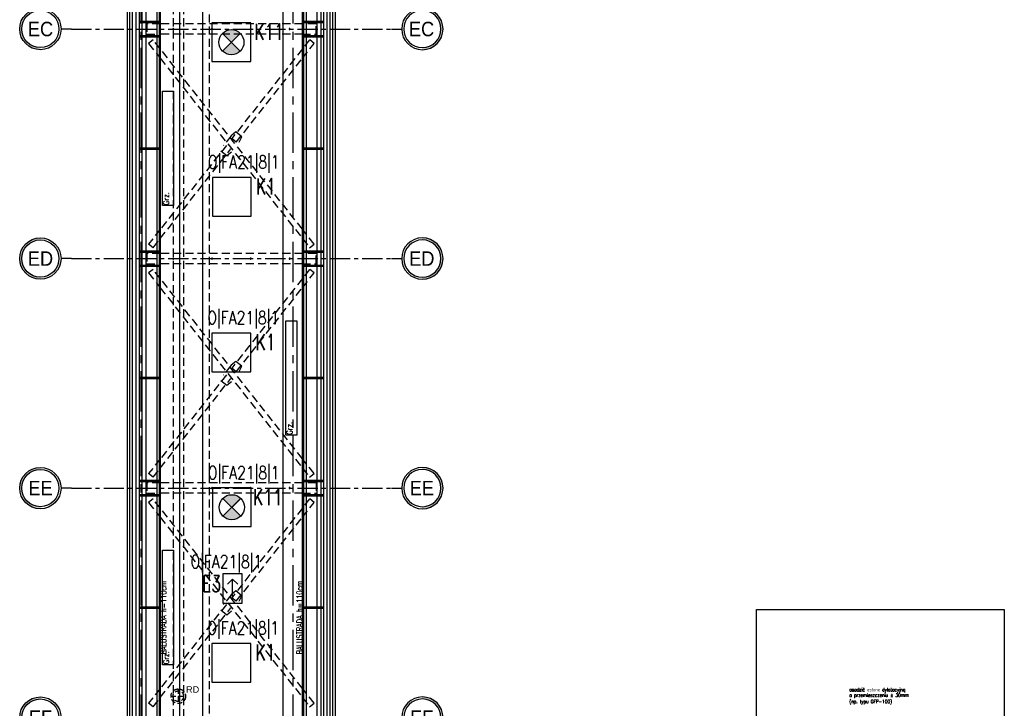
# Model space of a CAD drawing. Extents: x 41755 to 123924, y -112333 to 86187.
# Tile 90 of 256: x 100333 to 101857, y -58120 to -57055. Entities that reach past the tile are written whole.
import ezdxf
from ezdxf.enums import TextEntityAlignment as Align

# ---------------------------------------------------------------- set-up
doc = ezdxf.new("R2010")
doc.units = 0
doc.header["$LTSCALE"] = 50
doc.linetypes.add('CENTER', pattern=[2, 1.25, -0.25, 0.25, -0.25])
doc.linetypes.add('DASHED', pattern=[0.75, 0.5, -0.25])
doc.layers.get('0').update_dxf_attribs({"color": 101, "linetype": 'CONTINUOUS'})
for name, color, linetype in [('Det-metal', 141, 'CONTINUOUS'), ('E-90', 6, 'CONTINUOUS'), ('E35', 6, 'CONTINUOUS'), ('E50', 3, 'CONTINUOUS'), ('Fas-balustrada-widok', 114, 'CONTINUOUS'), ('Ins-co', 2, 'CONTINUOUS'), ('Ins-wod', 4, 'CONTINUOUS'), ('Os-osie', 14, 'CENTER'), ('Os-osie glowne', 1, 'CENTER'), ('Os-osie-opis', 16, 'CONTINUOUS'), ('Pos-widok', 121, 'CONTINUOUS'), ('Sc-systemowe', 150, 'CONTINUOUS'), ('Sch-opis', 51, 'CONTINUOUS'), ('W-idok', 8, 'CONTINUOUS')]:
    doc.layers.add(name, color=color, linetype=linetype)
doc.styles.add('dwg_opis duży', font='ARIAL.TTF', dxfattribs={"width": 0.9})
doc.styles.add('ROMANS', font='romans', dxfattribs={"width": 0.85})
doc.styles.add('tkd_1txt022', font='simplex.shx', dxfattribs={"width": 0.75, "height": 22})
doc.styles.add('TYTUL2', font='ARIAL.TTF')

# ---------------------------------------------------------------- blocks, each defined once
blk = doc.blocks.new('_GFKJGKJ')
at = {"linetype": 'DASHED', "ltscale": 0.3}
for p, q in [((-11.2, 0), (11.3, 0)), ((0, 11.3), (0, -11.2))]:
    blk.add_line(p, q, dxfattribs=at)
for radius in [11.3, 8.25]:
    blk.add_circle((0, 0), radius, dxfattribs=at)
blk = doc.blocks.new('_opis_osi')
blk.add_hatch(color=256).paths.add_polyline_path([(32, -32), (28.8, -32, -1), (-28.8, -32), (-32, -32, 1)])
for radius in [32, 28.8]:
    blk.add_circle((0, -32), radius)
at = {"style": 'dwg_opis duży', "width": 0.9}
blk.add_attdef('AXNAMEV', text='', height=22.4, rotation=90, dxfattribs=at).set_placement((0, -32), align=Align.MIDDLE_CENTER)
blk = doc.blocks.new('kier')
at = {"layer": 'E35', "ltscale": 0.2}
for p, q in [((7.8, 15), (15.9, 23.1)), ((37.6, 15), (7.8, 15)), ((7.8, 15), (15.9, 6.9))]:
    blk.add_line(p, q, dxfattribs=at)
blk.add_lwpolyline([(0, 30), (45, 30), (45, 0), (0, 0)], close=True, dxfattribs=at)

msp = doc.modelspace()

# ---------------------------------------------------------------- hatches: boundary and pattern name
at = {"layer": 'E35'}
h = msp.add_hatch(color=256, dxfattribs=at)
edge = h.paths.add_edge_path()
edge.add_line((100660.966, -57089.964), (100674.712, -57076.218))
edge.add_ellipse((100660.966, -57089.964), major_axis=(13.746, 13.746), ratio=1, start_angle=360, end_angle=450)
edge.add_line((100647.22, -57076.218), (100660.966, -57089.964))
edge = h.paths.add_edge_path()
edge.add_line((100674.712, -57103.71), (100660.966, -57089.964))
edge.add_line((100660.966, -57089.964), (100647.22, -57103.71))
edge.add_ellipse((100660.966, -57089.964), major_axis=(-13.746, 13.746), ratio=1, start_angle=90, end_angle=180)
h = msp.add_hatch(color=256, dxfattribs=at)
edge = h.paths.add_edge_path()
edge.add_line((100661.684, -57809.166), (100675.43, -57795.42))
edge.add_ellipse((100661.684, -57809.166), major_axis=(13.746, 13.746), ratio=1, start_angle=360, end_angle=450)
edge.add_line((100647.938, -57795.42), (100661.684, -57809.166))
edge = h.paths.add_edge_path()
edge.add_line((100675.43, -57822.912), (100661.684, -57809.166))
edge.add_line((100661.684, -57809.166), (100647.938, -57822.912))
edge.add_ellipse((100661.684, -57809.166), major_axis=(-13.746, 13.746), ratio=1, start_angle=90, end_angle=180)

# ---------------------------------------------------------------- linework, layer by layer
msp.add_lwpolyline([(101473.399, -57967.166), (101857, -57967.166), (101857, -58225.976), (101473.399, -58225.976)], close=True)
at = {"layer": 'Det-metal', "ltscale": 0.5}
for p, q in [((100512.966, -56539.031), (100512.966, -58310.031)), ((100528.966, -58310.031), (100528.966, -56539.031)), ((100792.966, -56539.031), (100792.966, -58310.031)), ((100808.966, -58310.031), (100808.966, -56539.031))]:
    msp.add_line(p, q, dxfattribs=at)
at = {"layer": 'Det-metal', "linetype": 'DASHED', "ltscale": 0.5}
for p, q in [((100550.966, -57061.531), (100529.966, -57061.531)), ((100529.966, -57061.531), (100529.966, -57077.531)), ((100770.966, -57061.531), (100550.966, -57061.531)), ((100570.186, -57069.353), (100570.166, -57069.531)), ((100570.166, -57069.531), (100570.186, -57069.709)), ((100570.245, -57069.183), (100570.186, -57069.353)), ((100570.186, -57069.709), (100570.245, -57069.878)), ((100570.341, -57069.032), (100570.245, -57069.183)), ((100570.245, -57069.878), (100570.341, -57070.029)), ((100570.467, -57068.905), (100570.341, -57069.032)), ((100570.341, -57070.029), (100570.467, -57070.156)), ((100570.619, -57068.81), (100570.467, -57068.905)), ((100570.467, -57070.156), (100570.619, -57070.251)), ((100570.788, -57068.751), (100570.619, -57068.81)), ((100570.619, -57070.251), (100570.788, -57070.311)), ((100570.966, -57068.731), (100570.788, -57068.751)), ((100570.788, -57070.311), (100570.966, -57070.331)), ((100571.144, -57068.751), (100570.966, -57068.731)), ((100570.966, -57070.331), (100571.144, -57070.311)), ((100571.313, -57068.81), (100571.144, -57068.751)), ((100571.144, -57070.311), (100571.313, -57070.251)), ((100571.465, -57068.905), (100571.313, -57068.81)), ((100571.313, -57070.251), (100571.465, -57070.156)), ((100571.591, -57069.032), (100571.465, -57068.905)), ((100571.465, -57070.156), (100571.591, -57070.029)), ((100571.687, -57069.183), (100571.591, -57069.032)), ((100571.591, -57070.029), (100571.687, -57069.878)), ((100571.746, -57069.353), (100571.687, -57069.183)), ((100571.687, -57069.878), (100571.746, -57069.709)), ((100571.766, -57069.531), (100571.746, -57069.353)), ((100571.746, -57069.709), (100571.766, -57069.531)), ((100630.186, -57069.353), (100630.166, -57069.531)), ((100630.166, -57069.531), (100630.186, -57069.709)), ((100630.245, -57069.183), (100630.186, -57069.353)), ((100630.186, -57069.709), (100630.245, -57069.878)), ((100630.341, -57069.032), (100630.245, -57069.183)), ((100630.245, -57069.878), (100630.341, -57070.029)), ((100630.467, -57068.905), (100630.341, -57069.032)), ((100630.341, -57070.029), (100630.467, -57070.156)), ((100630.619, -57068.81), (100630.467, -57068.905)), ((100630.467, -57070.156), (100630.619, -57070.251)), ((100630.788, -57068.751), (100630.619, -57068.81)), ((100630.619, -57070.251), (100630.788, -57070.311)), ((100630.966, -57068.731), (100630.788, -57068.751)), ((100630.788, -57070.311), (100630.966, -57070.331)), ((100631.144, -57068.751), (100630.966, -57068.731)), ((100630.966, -57070.331), (100631.144, -57070.311)), ((100631.313, -57068.81), (100631.144, -57068.751)), ((100631.144, -57070.311), (100631.313, -57070.251)), ((100631.465, -57068.905), (100631.313, -57068.81)), ((100631.313, -57070.251), (100631.465, -57070.156)), ((100631.591, -57069.032), (100631.465, -57068.905)), ((100631.465, -57070.156), (100631.591, -57070.029)), ((100631.687, -57069.183), (100631.591, -57069.032)), ((100631.591, -57070.029), (100631.687, -57069.878)), ((100631.746, -57069.353), (100631.687, -57069.183)), ((100631.687, -57069.878), (100631.746, -57069.709)), ((100631.766, -57069.531), (100631.746, -57069.353)), ((100631.746, -57069.709), (100631.766, -57069.531)), ((100690.186, -57069.353), (100690.166, -57069.531)), ((100690.166, -57069.531), (100690.186, -57069.709)), ((100690.245, -57069.183), (100690.186, -57069.353)), ((100690.186, -57069.709), (100690.245, -57069.878)), ((100690.341, -57069.032), (100690.245, -57069.183)), ((100690.245, -57069.878), (100690.341, -57070.029)), ((100690.467, -57068.905), (100690.341, -57069.032)), ((100690.341, -57070.029), (100690.467, -57070.156)), ((100690.619, -57068.81), (100690.467, -57068.905)), ((100690.467, -57070.156), (100690.619, -57070.251)), ((100690.788, -57068.751), (100690.619, -57068.81)), ((100690.619, -57070.251), (100690.788, -57070.311)), ((100690.966, -57068.731), (100690.788, -57068.751)), ((100690.788, -57070.311), (100690.966, -57070.331)), ((100691.144, -57068.751), (100690.966, -57068.731)), ((100690.966, -57070.331), (100691.144, -57070.311)), ((100691.313, -57068.81), (100691.144, -57068.751)), ((100691.144, -57070.311), (100691.313, -57070.251)), ((100691.465, -57068.905), (100691.313, -57068.81)), ((100691.313, -57070.251), (100691.465, -57070.156)), ((100691.591, -57069.032), (100691.465, -57068.905)), ((100691.465, -57070.156), (100691.591, -57070.029)), ((100691.687, -57069.183), (100691.591, -57069.032)), ((100691.591, -57070.029), (100691.687, -57069.878)), ((100691.746, -57069.353), (100691.687, -57069.183)), ((100691.687, -57069.878), (100691.746, -57069.709)), ((100691.766, -57069.531), (100691.746, -57069.353)), ((100691.746, -57069.709), (100691.766, -57069.531)), ((100750.186, -57069.353), (100750.166, -57069.531)), ((100750.166, -57069.531), (100750.186, -57069.709)), ((100750.245, -57069.183), (100750.186, -57069.353)), ((100750.186, -57069.709), (100750.245, -57069.878)), ((100750.341, -57069.032), (100750.245, -57069.183)), ((100750.245, -57069.878), (100750.341, -57070.029)), ((100750.467, -57068.905), (100750.341, -57069.032)), ((100750.341, -57070.029), (100750.467, -57070.156)), ((100750.619, -57068.81), (100750.467, -57068.905)), ((100750.467, -57070.156), (100750.619, -57070.251)), ((100750.788, -57068.751), (100750.619, -57068.81)), ((100750.619, -57070.251), (100750.788, -57070.311)), ((100750.966, -57068.731), (100750.788, -57068.751)), ((100750.788, -57070.311), (100750.966, -57070.331)), ((100751.144, -57068.751), (100750.966, -57068.731)), ((100750.966, -57070.331), (100751.144, -57070.311)), ((100751.313, -57068.81), (100751.144, -57068.751)), ((100751.144, -57070.311), (100751.313, -57070.251)), ((100751.465, -57068.905), (100751.313, -57068.81)), ((100751.313, -57070.251), (100751.465, -57070.156)), ((100751.591, -57069.032), (100751.465, -57068.905)), ((100751.465, -57070.156), (100751.591, -57070.029)), ((100751.687, -57069.183), (100751.591, -57069.032)), ((100751.591, -57070.029), (100751.687, -57069.878)), ((100751.746, -57069.353), (100751.687, -57069.183)), ((100751.687, -57069.878), (100751.746, -57069.709)), ((100751.766, -57069.531), (100751.746, -57069.353)), ((100751.746, -57069.709), (100751.766, -57069.531)), ((100791.966, -57061.531), (100770.966, -57061.531)), ((100791.966, -57077.531), (100791.966, -57061.531)), ((100529.966, -57077.531), (100550.966, -57077.531)), ((100539.888, -57086.343), (100532.907, -57091.848)), ((100550.966, -57100.389), (100539.888, -57086.343)), ((100770.966, -57077.531), (100550.966, -57077.531)), ((100770.966, -57077.531), (100791.966, -57077.531)), ((100782.045, -57086.343), (100770.966, -57100.389)), ((100789.025, -57091.848), (100782.132, -57086.412)), ((100532.907, -57091.848), (100550.966, -57114.744)), ((100770.966, -57379.317), (100550.966, -57100.389)), ((100770.966, -57100.389), (100661.585, -57239.068)), ((100770.966, -57114.744), (100789.025, -57091.848)), ((100550.966, -57114.744), (100770.966, -57393.673)), ((100668.565, -57244.573), (100770.966, -57114.744)), ((100660.652, -57234.511), (100648.718, -57249.642)), ((100667.796, -57228.683), (100660.652, -57234.511)), ((100668.565, -57244.573), (100661.585, -57239.068)), ((100677.218, -57236.114), (100667.796, -57228.683)), ((100673.215, -57244.419), (100677.218, -57236.114)), ((100653.367, -57249.488), (100550.966, -57379.317)), ((100550.966, -57393.673), (100660.347, -57254.993)), ((100644.714, -57257.947), (100654.136, -57265.378)), ((100654.136, -57265.378), (100661.28, -57259.55)), ((100550.966, -57379.317), (100532.907, -57402.213)), ((100539.887, -57407.719), (100550.966, -57393.673)), ((100789.025, -57402.213), (100770.966, -57379.317)), ((100770.966, -57393.673), (100782.045, -57407.719)), ((100539.887, -57407.719), (100532.907, -57402.213)), ((100782.045, -57407.719), (100789.025, -57402.213)), ((100550.966, -57416.531), (100529.966, -57416.531)), ((100529.966, -57416.531), (100529.966, -57432.531)), ((100770.966, -57416.531), (100550.966, -57416.531)), ((100570.186, -57424.353), (100570.166, -57424.531)), ((100570.245, -57424.183), (100570.186, -57424.353)), ((100570.341, -57424.032), (100570.245, -57424.183)), ((100570.467, -57423.905), (100570.341, -57424.032)), ((100570.619, -57423.81), (100570.467, -57423.905)), ((100570.788, -57423.751), (100570.619, -57423.81)), ((100570.966, -57423.731), (100570.788, -57423.751)), ((100571.144, -57423.751), (100570.966, -57423.731)), ((100571.313, -57423.81), (100571.144, -57423.751)), ((100571.465, -57423.905), (100571.313, -57423.81)), ((100571.591, -57424.032), (100571.465, -57423.905)), ((100571.687, -57424.183), (100571.591, -57424.032)), ((100571.746, -57424.353), (100571.687, -57424.183)), ((100571.766, -57424.531), (100571.746, -57424.353)), ((100630.186, -57424.353), (100630.166, -57424.531)), ((100630.245, -57424.183), (100630.186, -57424.353)), ((100630.341, -57424.032), (100630.245, -57424.183)), ((100630.467, -57423.905), (100630.341, -57424.032)), ((100630.619, -57423.81), (100630.467, -57423.905)), ((100630.788, -57423.751), (100630.619, -57423.81)), ((100630.966, -57423.731), (100630.788, -57423.751)), ((100631.144, -57423.751), (100630.966, -57423.731)), ((100631.313, -57423.81), (100631.144, -57423.751)), ((100631.465, -57423.905), (100631.313, -57423.81)), ((100631.591, -57424.032), (100631.465, -57423.905)), ((100631.687, -57424.183), (100631.591, -57424.032)), ((100631.746, -57424.353), (100631.687, -57424.183)), ((100631.766, -57424.531), (100631.746, -57424.353)), ((100690.186, -57424.353), (100690.166, -57424.531)), ((100690.245, -57424.183), (100690.186, -57424.353)), ((100690.341, -57424.032), (100690.245, -57424.183)), ((100690.467, -57423.905), (100690.341, -57424.032)), ((100690.619, -57423.81), (100690.467, -57423.905)), ((100690.788, -57423.751), (100690.619, -57423.81)), ((100690.966, -57423.731), (100690.788, -57423.751)), ((100691.144, -57423.751), (100690.966, -57423.731)), ((100691.313, -57423.81), (100691.144, -57423.751)), ((100691.465, -57423.905), (100691.313, -57423.81)), ((100691.591, -57424.032), (100691.465, -57423.905)), ((100691.687, -57424.183), (100691.591, -57424.032)), ((100691.746, -57424.353), (100691.687, -57424.183)), ((100691.766, -57424.531), (100691.746, -57424.353)), ((100750.186, -57424.353), (100750.166, -57424.531)), ((100750.245, -57424.183), (100750.186, -57424.353)), ((100750.341, -57424.032), (100750.245, -57424.183)), ((100750.467, -57423.905), (100750.341, -57424.032)), ((100750.619, -57423.81), (100750.467, -57423.905)), ((100750.788, -57423.751), (100750.619, -57423.81)), ((100750.966, -57423.731), (100750.788, -57423.751)), ((100751.144, -57423.751), (100750.966, -57423.731)), ((100751.313, -57423.81), (100751.144, -57423.751)), ((100751.465, -57423.905), (100751.313, -57423.81)), ((100751.591, -57424.032), (100751.465, -57423.905)), ((100751.687, -57424.183), (100751.591, -57424.032)), ((100751.746, -57424.353), (100751.687, -57424.183)), ((100751.766, -57424.531), (100751.746, -57424.353)), ((100791.966, -57416.531), (100770.966, -57416.531)), ((100791.966, -57432.531), (100791.966, -57416.531)), ((100529.966, -57432.531), (100550.966, -57432.531)), ((100770.966, -57432.531), (100550.966, -57432.531)), ((100570.166, -57424.531), (100570.186, -57424.709)), ((100570.186, -57424.709), (100570.245, -57424.878)), ((100570.245, -57424.878), (100570.341, -57425.029)), ((100570.341, -57425.029), (100570.467, -57425.156)), ((100570.467, -57425.156), (100570.619, -57425.251)), ((100570.619, -57425.251), (100570.788, -57425.311)), ((100570.788, -57425.311), (100570.966, -57425.331)), ((100570.966, -57425.331), (100571.144, -57425.311)), ((100571.144, -57425.311), (100571.313, -57425.251)), ((100571.313, -57425.251), (100571.465, -57425.156)), ((100571.465, -57425.156), (100571.591, -57425.029)), ((100571.591, -57425.029), (100571.687, -57424.878)), ((100571.687, -57424.878), (100571.746, -57424.709)), ((100571.746, -57424.709), (100571.766, -57424.531)), ((100630.166, -57424.531), (100630.186, -57424.709)), ((100630.186, -57424.709), (100630.245, -57424.878)), ((100630.245, -57424.878), (100630.341, -57425.029)), ((100630.341, -57425.029), (100630.467, -57425.156)), ((100630.467, -57425.156), (100630.619, -57425.251)), ((100630.619, -57425.251), (100630.788, -57425.311)), ((100630.788, -57425.311), (100630.966, -57425.331)), ((100630.966, -57425.331), (100631.144, -57425.311)), ((100631.144, -57425.311), (100631.313, -57425.251)), ((100631.313, -57425.251), (100631.465, -57425.156)), ((100631.465, -57425.156), (100631.591, -57425.029)), ((100631.591, -57425.029), (100631.687, -57424.878)), ((100631.687, -57424.878), (100631.746, -57424.709)), ((100631.746, -57424.709), (100631.766, -57424.531)), ((100690.166, -57424.531), (100690.186, -57424.709)), ((100690.186, -57424.709), (100690.245, -57424.878)), ((100690.245, -57424.878), (100690.341, -57425.029)), ((100690.341, -57425.029), (100690.467, -57425.156)), ((100690.467, -57425.156), (100690.619, -57425.251)), ((100690.619, -57425.251), (100690.788, -57425.311)), ((100690.788, -57425.311), (100690.966, -57425.331)), ((100690.966, -57425.331), (100691.144, -57425.311)), ((100691.144, -57425.311), (100691.313, -57425.251)), ((100691.313, -57425.251), (100691.465, -57425.156)), ((100691.465, -57425.156), (100691.591, -57425.029)), ((100691.591, -57425.029), (100691.687, -57424.878)), ((100691.687, -57424.878), (100691.746, -57424.709)), ((100691.746, -57424.709), (100691.766, -57424.531)), ((100750.166, -57424.531), (100750.186, -57424.709)), ((100750.186, -57424.709), (100750.245, -57424.878)), ((100750.245, -57424.878), (100750.341, -57425.029)), ((100750.341, -57425.029), (100750.467, -57425.156)), ((100750.467, -57425.156), (100750.619, -57425.251)), ((100750.619, -57425.251), (100750.788, -57425.311)), ((100750.788, -57425.311), (100750.966, -57425.331)), ((100750.966, -57425.331), (100751.144, -57425.311)), ((100751.144, -57425.311), (100751.313, -57425.251)), ((100751.313, -57425.251), (100751.465, -57425.156)), ((100751.465, -57425.156), (100751.591, -57425.029)), ((100751.591, -57425.029), (100751.687, -57424.878)), ((100751.687, -57424.878), (100751.746, -57424.709)), ((100751.746, -57424.709), (100751.766, -57424.531)), ((100770.966, -57432.531), (100791.966, -57432.531)), ((100539.888, -57441.343), (100532.907, -57446.848)), ((100532.907, -57446.848), (100550.966, -57469.744)), ((100550.966, -57455.389), (100539.888, -57441.343)), ((100782.045, -57441.343), (100770.966, -57455.389)), ((100770.966, -57469.744), (100789.025, -57446.848)), ((100789.025, -57446.848), (100782.132, -57441.412)), ((100770.966, -57734.317), (100550.966, -57455.389)), ((100550.966, -57469.744), (100770.966, -57748.673)), ((100770.966, -57455.389), (100661.585, -57594.068)), ((100668.565, -57599.573), (100770.966, -57469.744)), ((100660.652, -57589.511), (100648.718, -57604.642)), ((100667.796, -57583.683), (100660.652, -57589.511)), ((100677.218, -57591.114), (100667.796, -57583.683)), ((100673.215, -57599.42), (100677.218, -57591.114)), ((100653.367, -57604.488), (100550.966, -57734.317)), ((100668.565, -57599.573), (100661.585, -57594.068)), ((100550.966, -57748.673), (100660.347, -57609.993)), ((100644.714, -57612.947), (100654.136, -57620.378)), ((100654.136, -57620.378), (100661.28, -57614.551)), ((100550.966, -57734.317), (100532.907, -57757.213)), ((100789.025, -57757.213), (100770.966, -57734.317)), ((100539.887, -57762.719), (100532.907, -57757.213)), ((100539.887, -57762.719), (100550.966, -57748.673)), ((100770.966, -57748.673), (100782.045, -57762.719)), ((100782.045, -57762.719), (100789.025, -57757.213)), ((100550.966, -57771.531), (100529.966, -57771.531)), ((100529.966, -57771.531), (100529.966, -57787.531)), ((100770.966, -57771.531), (100550.966, -57771.531)), ((100791.966, -57771.531), (100770.966, -57771.531)), ((100791.966, -57771.531), (100791.966, -57787.531)), ((100529.966, -57787.531), (100550.966, -57787.531)), ((100770.966, -57787.531), (100550.966, -57787.531)), ((100570.186, -57779.353), (100570.166, -57779.531)), ((100570.166, -57779.531), (100570.186, -57779.709)), ((100570.245, -57779.184), (100570.186, -57779.353)), ((100570.186, -57779.709), (100570.245, -57779.878)), ((100570.341, -57779.032), (100570.245, -57779.184)), ((100570.245, -57779.878), (100570.341, -57780.029)), ((100570.467, -57778.905), (100570.341, -57779.032)), ((100570.341, -57780.029), (100570.467, -57780.156)), ((100570.619, -57778.81), (100570.467, -57778.905)), ((100570.467, -57780.156), (100570.619, -57780.251)), ((100570.788, -57778.751), (100570.619, -57778.81)), ((100570.619, -57780.251), (100570.788, -57780.311)), ((100570.966, -57778.731), (100570.788, -57778.751)), ((100570.788, -57780.311), (100570.966, -57780.331)), ((100571.144, -57778.751), (100570.966, -57778.731)), ((100570.966, -57780.331), (100571.144, -57780.311)), ((100571.313, -57778.81), (100571.144, -57778.751)), ((100571.144, -57780.311), (100571.313, -57780.251)), ((100571.465, -57778.905), (100571.313, -57778.81)), ((100571.313, -57780.251), (100571.465, -57780.156)), ((100571.591, -57779.032), (100571.465, -57778.905)), ((100571.465, -57780.156), (100571.591, -57780.029)), ((100571.687, -57779.184), (100571.591, -57779.032)), ((100571.591, -57780.029), (100571.687, -57779.878)), ((100571.746, -57779.353), (100571.687, -57779.184)), ((100571.687, -57779.878), (100571.746, -57779.709)), ((100571.766, -57779.531), (100571.746, -57779.353)), ((100571.746, -57779.709), (100571.766, -57779.531)), ((100630.186, -57779.353), (100630.166, -57779.531)), ((100630.166, -57779.531), (100630.186, -57779.709)), ((100630.245, -57779.184), (100630.186, -57779.353)), ((100630.186, -57779.709), (100630.245, -57779.878)), ((100630.341, -57779.032), (100630.245, -57779.184)), ((100630.245, -57779.878), (100630.341, -57780.029)), ((100630.467, -57778.905), (100630.341, -57779.032)), ((100630.341, -57780.029), (100630.467, -57780.156)), ((100630.619, -57778.81), (100630.467, -57778.905)), ((100630.467, -57780.156), (100630.619, -57780.251)), ((100630.788, -57778.751), (100630.619, -57778.81)), ((100630.619, -57780.251), (100630.788, -57780.311)), ((100630.966, -57778.731), (100630.788, -57778.751)), ((100630.788, -57780.311), (100630.966, -57780.331)), ((100631.144, -57778.751), (100630.966, -57778.731)), ((100630.966, -57780.331), (100631.144, -57780.311)), ((100631.313, -57778.81), (100631.144, -57778.751)), ((100631.144, -57780.311), (100631.313, -57780.251)), ((100631.465, -57778.905), (100631.313, -57778.81)), ((100631.313, -57780.251), (100631.465, -57780.156)), ((100631.591, -57779.032), (100631.465, -57778.905)), ((100631.465, -57780.156), (100631.591, -57780.029)), ((100631.687, -57779.184), (100631.591, -57779.032)), ((100631.591, -57780.029), (100631.687, -57779.878)), ((100631.746, -57779.353), (100631.687, -57779.184)), ((100631.687, -57779.878), (100631.746, -57779.709)), ((100631.766, -57779.531), (100631.746, -57779.353)), ((100631.746, -57779.709), (100631.766, -57779.531)), ((100690.186, -57779.353), (100690.166, -57779.531)), ((100690.166, -57779.531), (100690.186, -57779.709)), ((100690.245, -57779.184), (100690.186, -57779.353)), ((100690.186, -57779.709), (100690.245, -57779.878)), ((100690.341, -57779.032), (100690.245, -57779.184)), ((100690.245, -57779.878), (100690.341, -57780.029)), ((100690.467, -57778.905), (100690.341, -57779.032)), ((100690.341, -57780.029), (100690.467, -57780.156)), ((100690.619, -57778.81), (100690.467, -57778.905)), ((100690.467, -57780.156), (100690.619, -57780.251)), ((100690.788, -57778.751), (100690.619, -57778.81)), ((100690.619, -57780.251), (100690.788, -57780.311)), ((100690.966, -57778.731), (100690.788, -57778.751)), ((100690.788, -57780.311), (100690.966, -57780.331)), ((100691.144, -57778.751), (100690.966, -57778.731)), ((100690.966, -57780.331), (100691.144, -57780.311)), ((100691.313, -57778.81), (100691.144, -57778.751)), ((100691.144, -57780.311), (100691.313, -57780.251)), ((100691.465, -57778.905), (100691.313, -57778.81)), ((100691.313, -57780.251), (100691.465, -57780.156)), ((100691.591, -57779.032), (100691.465, -57778.905)), ((100691.465, -57780.156), (100691.591, -57780.029)), ((100691.687, -57779.184), (100691.591, -57779.032)), ((100691.591, -57780.029), (100691.687, -57779.878)), ((100691.746, -57779.353), (100691.687, -57779.184)), ((100691.687, -57779.878), (100691.746, -57779.709)), ((100691.766, -57779.531), (100691.746, -57779.353)), ((100691.746, -57779.709), (100691.766, -57779.531)), ((100750.186, -57779.353), (100750.166, -57779.531)), ((100750.166, -57779.531), (100750.186, -57779.709)), ((100750.245, -57779.184), (100750.186, -57779.353)), ((100750.186, -57779.709), (100750.245, -57779.878)), ((100750.341, -57779.032), (100750.245, -57779.184)), ((100750.245, -57779.878), (100750.341, -57780.029)), ((100750.467, -57778.905), (100750.341, -57779.032)), ((100750.341, -57780.029), (100750.467, -57780.156)), ((100750.619, -57778.81), (100750.467, -57778.905)), ((100750.467, -57780.156), (100750.619, -57780.251)), ((100750.788, -57778.751), (100750.619, -57778.81)), ((100750.619, -57780.251), (100750.788, -57780.311)), ((100750.966, -57778.731), (100750.788, -57778.751)), ((100750.788, -57780.311), (100750.966, -57780.331)), ((100751.144, -57778.751), (100750.966, -57778.731)), ((100750.966, -57780.331), (100751.144, -57780.311)), ((100751.313, -57778.81), (100751.144, -57778.751)), ((100751.144, -57780.311), (100751.313, -57780.251)), ((100751.465, -57778.905), (100751.313, -57778.81)), ((100751.313, -57780.251), (100751.465, -57780.156)), ((100751.591, -57779.032), (100751.465, -57778.905)), ((100751.465, -57780.156), (100751.591, -57780.029)), ((100751.687, -57779.184), (100751.591, -57779.032)), ((100751.591, -57780.029), (100751.687, -57779.878)), ((100751.746, -57779.353), (100751.687, -57779.184)), ((100751.687, -57779.878), (100751.746, -57779.709)), ((100751.766, -57779.531), (100751.746, -57779.353)), ((100751.746, -57779.709), (100751.766, -57779.531)), ((100770.966, -57787.531), (100791.966, -57787.531)), ((100539.888, -57796.343), (100532.907, -57801.848)), ((100532.907, -57801.848), (100550.966, -57824.744)), ((100550.966, -57810.389), (100539.888, -57796.343)), ((100782.045, -57796.343), (100770.966, -57810.389)), ((100770.966, -57824.744), (100789.025, -57801.848)), ((100789.025, -57801.848), (100782.132, -57796.412)), ((100770.966, -58089.317), (100550.966, -57810.389)), ((100770.966, -57810.389), (100661.585, -57949.068)), ((100550.966, -57824.744), (100770.966, -58103.672)), ((100668.565, -57954.573), (100770.966, -57824.744)), ((100667.796, -57938.683), (100660.652, -57944.511)), ((100677.218, -57946.114), (100667.796, -57938.683)), ((100660.652, -57944.511), (100648.718, -57959.642)), ((100668.565, -57954.573), (100661.585, -57949.068)), ((100673.215, -57954.419), (100677.218, -57946.114)), ((100653.367, -57959.488), (100550.966, -58089.317)), ((100550.966, -58103.672), (100660.347, -57964.993)), ((100644.714, -57967.947), (100654.136, -57975.378)), ((100654.136, -57975.378), (100661.28, -57969.55)), ((100550.966, -58089.317), (100532.907, -58112.213)), ((100789.025, -58112.213), (100770.966, -58089.317)), ((100539.887, -58117.719), (100550.966, -58103.672)), ((100770.966, -58103.672), (100782.045, -58117.718)), ((100539.887, -58117.719), (100532.907, -58112.213)), ((100782.045, -58117.718), (100789.025, -58112.213))]:
    msp.add_line(p, q, dxfattribs=at)
at = {"layer": 'E35'}
for p, q in [((100647.22, -57076.218), (100674.712, -57103.71)), ((100647.22, -57103.71), (100674.712, -57076.218)), ((100647.938, -57795.42), (100675.43, -57822.912)), ((100647.938, -57822.912), (100675.43, -57795.42))]:
    msp.add_line(p, q, dxfattribs=at)
at = {"layer": 'E35', "linetype": 'Continuous', "ltscale": 0.3}
for p, q in [((100648.006, -57102.924), (100673.926, -57077.004)), ((100648.724, -57822.126), (100674.644, -57796.206))]:
    msp.add_line(p, q, dxfattribs=at)
for points in [[(100630.966, -57119.964), (100690.966, -57119.964), (100690.966, -57059.964), (100630.966, -57059.964)], [(100631.684, -57359.166), (100691.684, -57359.166), (100691.684, -57299.166), (100631.684, -57299.166)], [(100630.966, -57599.964), (100690.966, -57599.964), (100690.966, -57539.964), (100630.966, -57539.964)], [(100631.684, -57839.166), (100691.684, -57839.166), (100691.684, -57779.166), (100631.684, -57779.166)], [(100630.966, -58079.964), (100690.966, -58079.964), (100690.966, -58019.964), (100630.966, -58019.964)]]:
    msp.add_lwpolyline(points, close=True, dxfattribs=at)
at = {"layer": 'E35'}
for centre in [(100660.966, -57089.964), (100661.684, -57809.166)]:
    msp.add_circle(centre, 19.44, dxfattribs=at)
at = {"layer": 'Fas-balustrada-widok'}
for points in [[(100545.466, -55990.233), (100545.466, -61753.198)], [(100549.466, -55990.233), (100549.466, -61753.198)], [(100772.466, -55990.233), (100772.466, -61753.198)], [(100776.466, -55990.233), (100776.466, -61753.198)], [(100518.466, -56028.233), (100518.466, -61742.715)], [(100522.466, -56028.233), (100522.466, -61742.715)], [(100799.466, -56028.233), (100799.466, -61742.715)], [(100803.466, -56028.233), (100803.466, -61742.715)], [(100518.466, -57057.531), (100549.466, -57057.531)], [(100772.466, -57057.531), (100803.466, -57057.531)], [(100518.466, -57059.531), (100549.466, -57059.531)], [(100772.466, -57059.531), (100803.466, -57059.531)], [(100518.466, -57079.531), (100549.466, -57079.531)], [(100518.466, -57081.531), (100549.466, -57081.531)], [(100772.466, -57079.531), (100803.466, -57079.531)], [(100772.466, -57081.531), (100803.466, -57081.531)], [(100518.466, -57253.215), (100549.466, -57253.215)], [(100518.466, -57255.215), (100549.466, -57255.215)], [(100772.466, -57253.215), (100803.466, -57253.215)], [(100772.466, -57255.215), (100803.466, -57255.215)], [(100518.466, -57412.531), (100549.466, -57412.531)], [(100518.466, -57414.531), (100549.466, -57414.531)], [(100772.466, -57412.531), (100803.466, -57412.531)], [(100772.466, -57414.531), (100803.466, -57414.531)], [(100518.466, -57434.531), (100549.466, -57434.531)], [(100518.466, -57436.531), (100549.466, -57436.531)], [(100772.466, -57434.531), (100803.466, -57434.531)], [(100772.466, -57436.531), (100803.466, -57436.531)], [(100518.466, -57608.215), (100549.466, -57608.215)], [(100518.466, -57610.215), (100549.466, -57610.215)], [(100772.466, -57608.215), (100803.466, -57608.215)], [(100772.466, -57610.215), (100803.466, -57610.215)], [(100518.466, -57767.531), (100549.466, -57767.531)], [(100518.466, -57769.531), (100549.466, -57769.531)], [(100772.466, -57767.531), (100803.466, -57767.531)], [(100772.466, -57769.531), (100803.466, -57769.531)], [(100518.466, -57789.531), (100549.466, -57789.531)], [(100772.466, -57789.531), (100803.466, -57789.531)], [(100518.466, -57791.531), (100549.466, -57791.531)], [(100772.466, -57791.531), (100803.466, -57791.531)], [(100518.466, -57963.215), (100549.466, -57963.215)], [(100518.466, -57965.215), (100549.466, -57965.215)], [(100772.466, -57963.215), (100803.466, -57963.215)], [(100772.466, -57965.215), (100803.466, -57965.215)]]:
    msp.add_lwpolyline(points, dxfattribs=at)
at = {"layer": 'Ins-co'}
msp.add_line((100616.466, -55978.233), (100616.466, -61425.715), dxfattribs=at)
at = {"layer": 'Ins-co', "linetype": 'DASHED', "ltscale": 0.5}
msp.add_line((100626.466, -55978.233), (100626.466, -61425.715), dxfattribs=at)
at = {"layer": 'Ins-co'}
for points in [[(100554.466, -57165.715), (100571.466, -57165.715), (100571.466, -57342.715), (100554.466, -57342.715)], [(100745.466, -57520.715), (100762.466, -57520.715), (100762.466, -57697.715), (100745.466, -57697.715)], [(100554.466, -57875.715), (100571.466, -57875.715), (100571.466, -58052.715), (100554.466, -58052.715)]]:
    msp.add_lwpolyline(points, close=True, dxfattribs=at)
at = {"layer": 'Ins-wod'}
for points in [[(100499.966, -61740.031), (100499.966, -56001.048)], [(100821.966, -61740.031), (100821.966, -56001.048)]]:
    msp.add_lwpolyline(points, dxfattribs=at)
at = {"layer": 'Ins-wod', "linetype": 'DASHED', "ltscale": 0.5}
for points in [[(100570.825, -56771.715), (100570.825, -61878.031)], [(100586.825, -56771.715), (100586.825, -61862.031)]]:
    msp.add_lwpolyline(points, dxfattribs=at)
at = {"layer": 'Os-osie', "ltscale": 0.5}
for p, q in [((100413.401, -57069.531), (100908.531, -57069.531)), ((100413.401, -57424.531), (100908.531, -57424.531)), ((100413.401, -57779.531), (100908.531, -57779.531))]:
    msp.add_line(p, q, dxfattribs=at)
at = {"layer": 'Os-osie glowne'}
for points in [[(100520.966, -55498.715), (100520.966, -63102.922)], [(100755.966, -55498.715), (100755.966, -61850.182)]]:
    msp.add_lwpolyline(points, dxfattribs=at)
at = {"layer": 'Os-osie-opis'}
for points in [[(100413.401, -57069.531), (100397.401, -57069.531)], [(100908.531, -57069.531), (100924.531, -57069.531)], [(100413.401, -57424.531), (100397.401, -57424.531)], [(100908.531, -57424.531), (100924.531, -57424.531)], [(100413.401, -57779.531), (100397.401, -57779.531)], [(100908.531, -57779.531), (100924.531, -57779.531)]]:
    msp.add_lwpolyline(points, dxfattribs=at)
at = {"layer": 'Pos-widok'}
msp.add_lwpolyline([(100550.966, -58863.031), (100770.966, -58863.031), (100770.966, -55986.531), (100550.966, -55986.531), (100550.966, -58863.031)], close=True, dxfattribs=at)
at = {"layer": 'Sc-systemowe'}
for points in [[(100499.966, -58868.031), (100499.966, -55992.531)], [(100503.966, -58868.031), (100503.966, -55992.531)], [(100507.966, -58868.031), (100507.966, -55992.531)], [(100813.966, -58868.031), (100813.966, -55992.531)], [(100817.966, -58868.031), (100817.966, -55992.531)], [(100821.966, -58868.031), (100821.966, -55992.531)]]:
    msp.add_lwpolyline(points, dxfattribs=at)
at = {"layer": 'W-idok'}
for points in [[(100550.966, -61740.031), (100550.966, -55988.233)], [(100580.966, -61740.031), (100580.966, -55988.233)], [(100740.966, -61740.031), (100740.966, -55988.233)], [(100770.966, -61740.031), (100770.966, -55988.233)]]:
    msp.add_lwpolyline(points, dxfattribs=at)

# ---------------------------------------------------------------- block references
at = {"layer": 'E50', "xscale": -1, "rotation": 89.99999999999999}
msp.add_blockref('kier', (100677.902, -57912.406), dxfattribs=at)
at = {"layer": 'Ins-wod'}
msp.add_blockref('_GFKJGKJ', (100578.825, -58101.457), dxfattribs=at)
at = {"layer": 'Os-osie-opis'}
ref = msp.add_blockref('_opis_osi', (100397.401, -57069.531), dxfattribs=dict(at, rotation=270))
ref.add_attrib('AXNAMEV', 'EC', dxfattribs={"layer": '0', "height": 22.4, "style": 'dwg_opis duży', "width": 0.9}).set_placement((100365.566, -57069.531), align=Align.MIDDLE_CENTER)
ref = msp.add_blockref('_opis_osi', (100924.531, -57069.531), dxfattribs=dict(at, xscale=-1, rotation=89.99999999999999))
ref.add_attrib('AXNAMEV', 'EC', dxfattribs={"layer": '0', "height": 22.4, "style": 'dwg_opis duży', "width": 0.9}).set_placement((100955.252, -57069.531), align=Align.MIDDLE_CENTER)
ref = msp.add_blockref('_opis_osi', (100397.401, -57424.531), dxfattribs=dict(at, rotation=270))
ref.add_attrib('AXNAMEV', 'ED', dxfattribs={"layer": '0', "height": 22.4, "style": 'dwg_opis duży', "width": 0.9}).set_placement((100365.566, -57424.531), align=Align.MIDDLE_CENTER)
ref = msp.add_blockref('_opis_osi', (100924.531, -57424.531), dxfattribs=dict(at, xscale=-1, rotation=89.99999999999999))
ref.add_attrib('AXNAMEV', 'ED', dxfattribs={"layer": '0', "height": 22.4, "style": 'dwg_opis duży', "width": 0.9}).set_placement((100955.637, -57424.531), align=Align.MIDDLE_CENTER)
ref = msp.add_blockref('_opis_osi', (100397.401, -57779.531), dxfattribs=dict(at, rotation=270))
ref.add_attrib('AXNAMEV', 'EE', dxfattribs={"layer": '0', "height": 22.4, "style": 'dwg_opis duży', "width": 0.9}).set_placement((100365.566, -57779.531), align=Align.MIDDLE_CENTER)
ref = msp.add_blockref('_opis_osi', (100924.531, -57779.531), dxfattribs=dict(at, xscale=-1, rotation=89.99999999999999))
ref.add_attrib('AXNAMEV', 'EE', dxfattribs={"layer": '0', "height": 22.4, "style": 'dwg_opis duży', "width": 0.9}).set_placement((100955.651, -57779.531), align=Align.MIDDLE_CENTER)
ref = msp.add_blockref('_opis_osi', (100397.401, -58134.531), dxfattribs=dict(at, rotation=270))
ref.add_attrib('AXNAMEV', 'EF', dxfattribs={"layer": '0', "height": 22.4, "style": 'dwg_opis duży', "width": 0.9}).set_placement((100365.566, -58134.531), align=Align.MIDDLE_CENTER)
ref = msp.add_blockref('_opis_osi', (100924.531, -58134.531), dxfattribs=dict(at, xscale=-1, rotation=89.99999999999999))
ref.add_attrib('AXNAMEV', 'EF', dxfattribs={"layer": '0', "height": 22.4, "style": 'dwg_opis duży', "width": 0.9}).set_placement((100955.431, -58134.531), align=Align.MIDDLE_CENTER)

# ---------------------------------------------------------------- texts
at = {"style": 'tkd_1txt022', "width": 0.75}
for s, p in [('osadzić osłone dylatacyjną', (101617.249, -58093.993)), ('o przemieszczeniu %%p 30mm', (101617.249, -58102.6)), ('(np. typu GFP-100)', (101617.249, -58112.311))]:
    msp.add_text(s, height=5.5, dxfattribs=at).set_placement(p)
at = {"layer": 'E-90', "style": 'ROMANS', "width": 0.8}
for p in [(100680.042, -57276.526), (100679.324, -57517.324), (100680.042, -57757.075), (100653.228, -57894.74), (100679.324, -57997.324)]:
    msp.add_text('O|FA21|8|1', height=20, rotation=360, dxfattribs=at).set_placement(p, align=Align.MIDDLE)
at = {"layer": 'E35', "style": 'ROMANS', "width": 0.7}
for s, p in [('K11', (100719.496, -57073.851)), ('K1', (100714.609, -57313.053)), ('K1', (100713.891, -57553.851)), ('K11', (100717.616, -57793.602)), ('E3', (100630.256, -57927.406)), ('K1', (100713.891, -58033.851))]:
    msp.add_text(s, height=25, dxfattribs=at).set_placement(p, align=Align.MIDDLE)
at = {"layer": 'Ins-co', "char_height": 9, "width": 203.76147, "attachment_point": 3, "rotation": 90, "style": 'ROMANS'}
for insert in [(100555.426, -57321.938), (100746.426, -57676.938), (100555.426, -58031.938)]:
    msp.add_mtext('Grz.', dxfattribs=dict(at, insert=insert))
at = {"layer": 'Ins-wod', "insert": (100590.637, -58085.973), "char_height": 10.2123, "width": 1336.21749, "attachment_point": 1, "style": 'TYTUL2'}
msp.add_mtext('RD', dxfattribs=at)
at = {"layer": 'Sch-opis', "style": 'ROMANS', "width": 0.7}
for p in [(100560.279, -58036.814), (100770.877, -58036.814)]:
    msp.add_text('BALUSTRADA h=110cm ', height=9, rotation=90, dxfattribs=at).set_placement(p)

doc.saveas('drawing.dxf')
